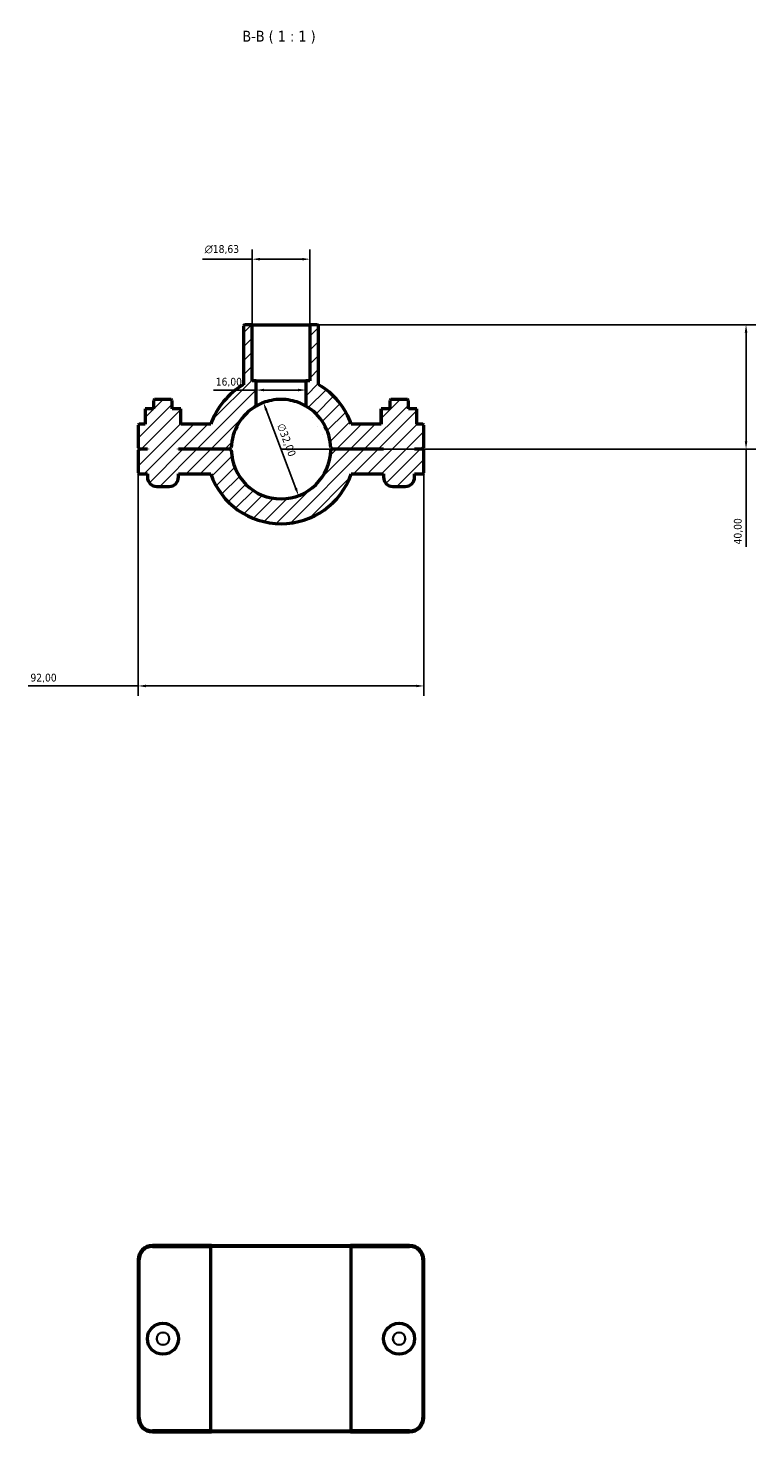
# Model space of a CAD drawing. Header units: millimetres. Extents: x 0 to 1138, y 0 to 1083.
# Tile 4 of 7: x 345 to 579, y 631 to 1083. Entities that reach past the tile are written whole.
import ezdxf

# ---------------------------------------------------------------- set-up
doc = ezdxf.new("R2010")
doc.units = ezdxf.units.MM
for name, color, linetype, lineweight in [('Dimension (ISO)', 7, 'Continuous', 25), ('Hatch (ISO)', 7, 'Continuous', 18), ('Symbol (ISO)', 7, 'Continuous', 25), ('Visible (ISO)', 7, 'Continuous', 50), ('Visible Narrow (ISO)', 7, 'Continuous', 35)]:
    doc.layers.add(name, color=color, linetype=linetype, lineweight=lineweight)
doc.styles.add('Label Text (ISO)', font='tahoma.ttf')
doc.styles.add('Note Text (ISO)', font='tahoma.ttf')
doc.dimstyles.new('Default (ISO)', dxfattribs={"dimtxt": 2.5, "dimasz": 2.5, "dimexe": 3.175, "dimexo": 0, "dimgap": 0.762, "dimtad": 1, "dimrnd": 1e-08, "dimzin": 0, "dimtxsty": 'Note Text (ISO)', "dimcen": 0.09, "dimdle": 10, "dimclrd": 256, "dimclre": 256, "dimclrt": 232, "dimazin": 0, "dimtfac": 1.40208, "dimtmove": 0, "dimatfit": 3, "dimfxl": 1, "dimtolj": 1, "dimtzin": 0, "dimlwd": -1, "dimlwe": -1, "dimarcsym": 0})

# ---------------------------------------------------------------- blocks, each defined once
blk = doc.blocks.new('*D11')
at = {"layer": 'Defpoints', "color": 0, "transparency": 16777216}
for p in [(420.88, 962.25), (432.18, 932.32)]:
    blk.add_point(p, dxfattribs=at)
at = {"layer": 'Dimension (ISO)', "transparency": 16777216}
blk.add_line((431.3, 934.66), (421.76, 959.92), dxfattribs=at)
blk.add_arc((426.53, 947.29), 16, 60, 122.0501, dxfattribs=at)
for points in [[(422.15, 960.06), (421.37, 959.77), (420.88, 962.25)], [(431.69, 934.8), (430.91, 934.51), (432.18, 932.32)]]:
    blk.add_solid(points, dxfattribs=at)
at = {"layer": 'Dimension (ISO)', "color": 232, "true_color": 0xca0064, "transparency": 16777216, "insert": (427.56, 955.82), "char_height": 2.5, "attachment_point": 1, "rotation": 290.6804, "style": 'Note Text (ISO)'}
blk.add_mtext('\\A1;∅32,00', dxfattribs=at)
blk = doc.blocks.new('*D12')
at = {"layer": 'Defpoints', "color": 0, "transparency": 16777216}
for p in [(435.85, 987.29), (426.53, 947.29), (576.2, 947.29)]:
    blk.add_point(p, dxfattribs=at)
at = {"layer": 'Dimension (ISO)', "transparency": 16777216}
for p, q in [((435.85, 987.29), (579.38, 987.29)), ((576.2, 984.79), (576.2, 949.79)), ((426.53, 947.29), (579.38, 947.29)), ((576.2, 947.29), (576.2, 915.85))]:
    blk.add_line(p, q, dxfattribs=at)
for points in [[(575.78, 984.79), (576.62, 984.79), (576.2, 987.29)], [(575.78, 949.79), (576.62, 949.79), (576.2, 947.29)]]:
    blk.add_solid(points, dxfattribs=at)
at = {"layer": 'Dimension (ISO)', "color": 232, "true_color": 0xca0064, "transparency": 16777216, "insert": (572.27, 916.61), "char_height": 2.5, "attachment_point": 1, "rotation": 90, "style": 'Note Text (ISO)'}
blk.add_mtext('\\A1;40,00', dxfattribs=at)
blk = doc.blocks.new('*D13')
at = {"layer": 'Defpoints', "color": 0, "transparency": 16777216}
for p in [(380.53, 939.61), (472.53, 939.61), (380.53, 871.07)]:
    blk.add_point(p, dxfattribs=at)
at = {"layer": 'Dimension (ISO)', "transparency": 16777216}
for p, q in [((380.53, 939.61), (380.53, 867.89)), ((472.53, 939.61), (472.53, 867.89)), ((380.53, 871.07), (345.12, 871.07)), ((470.03, 871.07), (383.03, 871.07))]:
    blk.add_line(p, q, dxfattribs=at)
for points in [[(383.03, 871.48), (383.03, 870.65), (380.53, 871.07)], [(470.03, 871.48), (470.03, 870.65), (472.53, 871.07)]]:
    blk.add_solid(points, dxfattribs=at)
at = {"layer": 'Dimension (ISO)', "color": 232, "true_color": 0xca0064, "transparency": 16777216, "insert": (345.88, 875), "char_height": 2.5, "attachment_point": 1, "style": 'Note Text (ISO)'}
blk.add_mtext('\\A1;92,00', dxfattribs=at)
blk = doc.blocks.new('*D14')
at = {"layer": 'Defpoints', "color": 0, "transparency": 16777216}
for p in [(418.53, 966.29), (418.53, 966.29), (434.53, 966.29)]:
    blk.add_point(p, dxfattribs=at)
at = {"layer": 'Dimension (ISO)', "transparency": 16777216}
for p, q in [((418.53, 966.29), (404.75, 966.29)), ((432.03, 966.29), (421.03, 966.29))]:
    blk.add_line(p, q, dxfattribs=at)
for points in [[(421.03, 966.71), (421.03, 965.88), (418.53, 966.29)], [(432.03, 966.71), (432.03, 965.88), (434.53, 966.29)]]:
    blk.add_solid(points, dxfattribs=at)
at = {"layer": 'Dimension (ISO)', "color": 232, "true_color": 0xca0064, "transparency": 16777216, "insert": (405.52, 970.23), "char_height": 2.5, "attachment_point": 1, "style": 'Note Text (ISO)'}
blk.add_mtext('\\A1;16,00', dxfattribs=at)
blk = doc.blocks.new('*D15')
at = {"layer": 'Defpoints', "color": 0, "transparency": 16777216}
for p in [(417.22, 1008.41), (417.22, 987.29), (435.85, 987.29)]:
    blk.add_point(p, dxfattribs=at)
at = {"layer": 'Dimension (ISO)', "transparency": 16777216}
for p, q in [((417.22, 1008.41), (401.23, 1008.41)), ((417.22, 987.29), (417.22, 1011.58)), ((433.35, 1008.41), (419.72, 1008.41)), ((435.85, 987.29), (435.85, 1011.58))]:
    blk.add_line(p, q, dxfattribs=at)
for points in [[(419.72, 1008.82), (419.72, 1007.99), (417.22, 1008.41)], [(433.35, 1008.82), (433.35, 1007.99), (435.85, 1008.41)]]:
    blk.add_solid(points, dxfattribs=at)
at = {"layer": 'Dimension (ISO)', "color": 232, "true_color": 0xca0064, "transparency": 16777216, "insert": (401.99, 1012.93), "char_height": 2.5, "attachment_point": 1, "style": 'Note Text (ISO)'}
blk.add_mtext('\\A1;\\fAIGDT|b0|i0;\\H2.5000;\\ln\\fTahoma|b0|i0;\\H2.5000;18,63', dxfattribs=at)

msp = doc.modelspace()

# ---------------------------------------------------------------- hatches: boundary and pattern name
at = {"layer": 'Hatch (ISO)'}
h = msp.add_hatch(dxfattribs=at)
h.set_pattern_fill('ANSI31', color=256, scale=25.4, style=0)
h.set_pattern_definition([(45, (0, 0), (-2.245064, 2.245064), [])])
edge = h.paths.add_edge_path()
edge.add_line((414.741, 987.285), (414.421, 986.965))
edge.add_line((414.421, 986.965), (414.421, 968.006))
edge.add_ellipse((426.531, 947.285), major_axis=(-12.11, 20.721), ratio=1, start_angle=0, end_angle=40.22467)
edge.add_line((403.904, 955.285), (394.287, 955.285))
edge.add_line((394.287, 955.285), (394.287, 960.285))
edge.add_line((394.287, 960.285), (391.531, 960.285))
edge.add_line((391.531, 960.285), (391.531, 962.965))
edge.add_line((391.531, 962.965), (391.211, 963.285))
edge.add_line((391.211, 963.285), (385.851, 963.285))
edge.add_line((385.851, 963.285), (385.531, 962.965))
edge.add_line((385.531, 962.965), (385.531, 960.285))
edge.add_line((385.531, 960.285), (382.775, 960.285))
edge.add_line((382.775, 960.285), (382.775, 955.285))
edge.add_line((382.775, 955.285), (380.851, 955.285))
edge.add_line((380.851, 955.285), (380.531, 954.965))
edge.add_line((380.531, 954.965), (380.531, 947.655))
edge.add_line((380.531, 947.655), (380.851, 947.335))
edge.add_line((380.851, 947.335), (383.531, 947.335))
edge.add_line((383.531, 947.335), (383.531, 947.235))
edge.add_line((383.531, 947.235), (380.851, 947.235))
edge.add_line((380.851, 947.235), (380.531, 946.915))
edge.add_line((380.531, 946.915), (380.531, 939.605))
edge.add_line((380.531, 939.605), (380.851, 939.285))
edge.add_line((380.851, 939.285), (383.531, 939.285))
edge.add_line((383.531, 939.285), (383.531, 938.285))
edge.add_ellipse((386.531, 938.285), major_axis=(-3, 0), ratio=1, start_angle=0, end_angle=90)
edge.add_line((386.531, 935.285), (390.531, 935.285))
edge.add_ellipse((390.531, 938.285), major_axis=(0, -3), ratio=1, start_angle=0, end_angle=90)
edge.add_line((393.531, 938.285), (393.531, 939.285))
edge.add_line((393.531, 939.285), (403.904, 939.285))
edge.add_ellipse((426.531, 947.285), major_axis=(-22.627, -8), ratio=1, start_angle=0, end_angle=141.05756)
edge.add_line((449.159, 939.285), (459.531, 939.285))
edge.add_line((459.531, 939.285), (459.531, 938.285))
edge.add_ellipse((462.531, 938.285), major_axis=(-3, 0), ratio=1, start_angle=0, end_angle=90)
edge.add_line((462.531, 935.285), (466.531, 935.285))
edge.add_ellipse((466.531, 938.285), major_axis=(0, -3), ratio=1, start_angle=0, end_angle=90)
edge.add_line((469.531, 938.285), (469.531, 939.285))
edge.add_line((469.531, 939.285), (472.211, 939.285))
edge.add_line((472.211, 939.285), (472.531, 939.605))
edge.add_line((472.531, 939.605), (472.531, 946.915))
edge.add_line((472.531, 946.915), (472.211, 947.235))
edge.add_line((472.211, 947.235), (469.531, 947.235))
edge.add_line((469.531, 947.235), (469.531, 947.335))
edge.add_line((469.531, 947.335), (472.211, 947.335))
edge.add_line((472.211, 947.335), (472.531, 947.655))
edge.add_line((472.531, 947.655), (472.531, 954.965))
edge.add_line((472.531, 954.965), (472.211, 955.285))
edge.add_line((472.211, 955.285), (470.287, 955.285))
edge.add_line((470.287, 955.285), (470.287, 960.285))
edge.add_line((470.287, 960.285), (467.531, 960.285))
edge.add_line((467.531, 960.285), (467.531, 962.965))
edge.add_line((467.531, 962.965), (467.211, 963.285))
edge.add_line((467.211, 963.285), (461.851, 963.285))
edge.add_line((461.851, 963.285), (461.531, 962.965))
edge.add_line((461.531, 962.965), (461.531, 960.285))
edge.add_line((461.531, 960.285), (458.775, 960.285))
edge.add_line((458.775, 960.285), (458.775, 955.285))
edge.add_line((458.775, 955.285), (449.159, 955.285))
edge.add_ellipse((426.531, 947.285), major_axis=(22.627, 8), ratio=1, start_angle=0, end_angle=40.22467)
edge.add_line((438.641, 968.006), (438.641, 986.965))
edge.add_line((438.641, 986.965), (438.321, 987.285))
edge.add_line((438.321, 987.285), (435.847, 987.285))
edge.add_line((435.847, 987.285), (435.847, 969.285))
edge.add_line((435.847, 969.285), (434.531, 969.285))
edge.add_line((434.531, 969.285), (434.531, 961.142))
edge.add_ellipse((426.531, 947.285), major_axis=(8, 13.856), ratio=1, start_angle=301.32498, end_angle=360, ccw=False)
edge.add_line((442.527, 947.655), (442.851, 947.335))
edge.add_line((442.851, 947.335), (459.531, 947.335))
edge.add_line((459.531, 947.335), (459.531, 947.235))
edge.add_line((459.531, 947.235), (442.851, 947.235))
edge.add_line((442.851, 947.235), (442.527, 946.915))
edge.add_ellipse((426.531, 947.285), major_axis=(15.996, -0.37), ratio=1, start_angle=182.64997, end_angle=360, ccw=False)
edge.add_line((410.535, 946.915), (410.211, 947.235))
edge.add_line((410.211, 947.235), (393.531, 947.235))
edge.add_line((393.531, 947.235), (393.531, 947.335))
edge.add_line((393.531, 947.335), (410.211, 947.335))
edge.add_line((410.211, 947.335), (410.535, 947.655))
edge.add_ellipse((426.531, 947.285), major_axis=(-15.996, 0.37), ratio=1, start_angle=301.32498, end_angle=360, ccw=False)
edge.add_line((418.531, 961.142), (418.531, 969.285))
edge.add_line((418.531, 969.285), (417.216, 969.285))
edge.add_line((417.216, 969.285), (417.216, 987.285))
edge.add_line((417.216, 987.285), (414.741, 987.285))

# ---------------------------------------------------------------- linework, layer by layer
at = {"layer": 'Visible (ISO)'}
for p, q in [((414.741, 987.285), (414.421, 986.965)), ((414.421, 986.965), (414.421, 968.006)), ((417.216, 987.285), (414.741, 987.285)), ((417.216, 969.285), (417.216, 987.285)), ((417.216, 987.285), (435.847, 987.285)), ((438.321, 987.285), (435.847, 987.285)), ((435.847, 987.285), (435.847, 969.285)), ((438.641, 986.965), (438.321, 987.285)), ((438.641, 968.006), (438.641, 986.965)), ((418.531, 969.285), (417.216, 969.285)), ((418.531, 961.142), (418.531, 969.285)), ((418.531, 969.285), (434.531, 969.285)), ((435.847, 969.285), (434.531, 969.285)), ((434.531, 969.285), (434.531, 961.142)), ((385.851, 963.285), (385.531, 962.965)), ((385.531, 962.965), (385.531, 960.285)), ((391.211, 963.285), (385.851, 963.285)), ((391.531, 962.965), (391.211, 963.285)), ((391.531, 960.285), (391.531, 962.965)), ((461.851, 963.285), (461.531, 962.965)), ((461.531, 962.965), (461.531, 960.285)), ((467.211, 963.285), (461.851, 963.285)), ((467.531, 962.965), (467.211, 963.285)), ((467.531, 960.285), (467.531, 962.965)), ((385.531, 960.285), (382.775, 960.285)), ((382.775, 960.285), (382.775, 955.285)), ((394.287, 960.285), (391.531, 960.285)), ((394.287, 955.285), (394.287, 960.285)), ((394.287, 960.285), (394.305, 960.285)), ((394.305, 955.285), (394.305, 960.285)), ((458.775, 960.285), (458.758, 960.285)), ((458.758, 955.285), (458.758, 960.285)), ((461.531, 960.285), (458.775, 960.285)), ((458.775, 960.285), (458.775, 955.285)), ((470.287, 960.285), (467.531, 960.285)), ((470.287, 955.285), (470.287, 960.285)), ((380.851, 955.285), (380.531, 954.965)), ((380.531, 954.965), (380.531, 947.655)), ((382.775, 955.285), (380.851, 955.285)), ((403.904, 955.285), (394.287, 955.285)), ((458.775, 955.285), (449.159, 955.285)), ((472.211, 955.285), (470.287, 955.285)), ((472.531, 954.965), (472.211, 955.285)), ((472.531, 947.655), (472.531, 954.965)), ((380.531, 947.655), (380.851, 947.335)), ((380.851, 947.235), (380.531, 946.915)), ((380.531, 946.915), (380.531, 939.605)), ((380.851, 947.335), (383.531, 947.335)), ((383.531, 947.235), (380.851, 947.235)), ((383.531, 947.335), (383.531, 947.235)), ((393.531, 947.235), (393.531, 947.335)), ((393.531, 947.335), (410.211, 947.335)), ((410.211, 947.235), (393.531, 947.235)), ((410.211, 947.335), (410.535, 947.655)), ((410.535, 946.915), (410.211, 947.235)), ((442.527, 947.655), (442.851, 947.335)), ((442.851, 947.235), (442.527, 946.915)), ((442.851, 947.335), (459.531, 947.335)), ((459.531, 947.235), (442.851, 947.235)), ((459.531, 947.335), (459.531, 947.235)), ((469.531, 947.235), (469.531, 947.335)), ((469.531, 947.335), (472.211, 947.335)), ((472.211, 947.235), (469.531, 947.235)), ((472.211, 947.335), (472.531, 947.655)), ((472.531, 946.915), (472.211, 947.235)), ((472.531, 939.605), (472.531, 946.915)), ((380.531, 939.605), (380.851, 939.285)), ((380.851, 939.285), (383.531, 939.285)), ((383.531, 939.285), (383.531, 938.285)), ((386.531, 935.285), (390.531, 935.285)), ((393.531, 938.285), (393.531, 939.285)), ((393.531, 939.285), (403.904, 939.285)), ((449.159, 939.285), (459.531, 939.285)), ((459.531, 939.285), (459.531, 938.285)), ((462.531, 935.285), (466.531, 935.285)), ((469.531, 938.285), (469.531, 939.285)), ((469.531, 939.285), (472.211, 939.285)), ((472.211, 939.285), (472.531, 939.605)), ((404.131, 691.001), (385.131, 691.001)), ((385.131, 690.681), (403.904, 690.681)), ((449.159, 690.681), (403.904, 690.681)), ((403.904, 631.321), (403.904, 690.681)), ((404.131, 691.001), (448.931, 691.001)), ((467.931, 691.001), (448.931, 691.001)), ((449.159, 690.681), (467.931, 690.681)), ((449.159, 631.321), (449.159, 690.681)), ((380.531, 686.401), (380.531, 635.601)), ((380.851, 635.601), (380.851, 686.401)), ((472.211, 686.401), (472.211, 635.601)), ((472.531, 635.601), (472.531, 686.401)), ((403.904, 631.321), (385.131, 631.321)), ((385.131, 631.001), (404.131, 631.001)), ((403.904, 631.321), (449.159, 631.321)), ((448.931, 631.001), (404.131, 631.001)), ((448.931, 631.001), (467.931, 631.001)), ((467.931, 631.321), (449.159, 631.321))]:
    msp.add_line(p, q, dxfattribs=at)
for centre in [(388.531, 661.001), (464.531, 661.001)]:
    msp.add_circle(centre, 5, dxfattribs=at)
for centre, radius, start, end in [((426.531, 947.285), 24, 120.30411, 160.52878), ((426.531, 947.285), 24, 19.47122, 59.69589), ((426.531, 947.285), 16, 120, 178.67502), ((426.531, 947.285), 16, 1.32498, 60), ((426.531, 947.285), 16, 181.32498, 358.67502), ((386.531, 938.285), 3, 180, 270), ((390.531, 938.285), 3, 270, 0), ((426.531, 947.285), 24, 199.47122, 340.52878), ((462.531, 938.285), 3, 180, 270), ((466.531, 938.285), 3, 270, 0), ((385.131, 686.401), 4.6, 90, 180), ((385.131, 686.401), 4.28, 90, 180), ((467.931, 686.401), 4.6, 0, 90), ((467.931, 686.401), 4.28, 0, 90), ((385.131, 635.601), 4.6, 180, 270), ((385.131, 635.601), 4.28, 180, 270), ((467.931, 635.601), 4.6, 270, 0), ((467.931, 635.601), 4.28, 270, 0)]:
    msp.add_arc(centre, radius, start, end, dxfattribs=at)
msp.add_open_spline([(434.531, 961.142), (434.531, 961.142), (434.322, 961.268), (433.501, 961.695), (432.889, 961.987), (431.489, 962.516), (430.601, 962.791), (428.635, 963.178), (427.555, 963.285), (425.508, 963.285), (424.428, 963.178), (422.461, 962.791), (421.574, 962.516), (420.173, 961.987), (419.561, 961.695), (418.74, 961.268), (418.531, 961.142), (418.531, 961.142)], degree=3, knots=[0, 0, 0, 0, 0.3079322, 0.3079322, 0.6158643, 0.6158643, 0.922957, 0.922957, 1.2300498, 1.2300498, 1.5371425, 1.5371425, 1.8442352, 1.8442352, 2.1521674, 2.1521674, 2.4600995, 2.4600995, 2.4600995, 2.4600995], dxfattribs=at)
for points in [[(404.131, 691.001), (404.055, 690.894), (403.979, 690.788), (403.904, 690.681)], [(448.931, 691.001), (449.007, 690.894), (449.083, 690.788), (449.159, 690.681)], [(404.131, 631.001), (404.055, 631.107), (403.979, 631.214), (403.904, 631.321)], [(448.931, 631.001), (449.007, 631.107), (449.083, 631.214), (449.159, 631.321)]]:
    msp.add_open_spline(points, degree=3, dxfattribs=at)
at = {"layer": 'Visible Narrow (ISO)'}
for p, q in [((385.131, 690.697), (385.131, 690.985)), ((467.931, 690.697), (467.931, 690.985)), ((380.835, 686.401), (380.547, 686.401)), ((472.227, 686.401), (472.515, 686.401)), ((380.835, 635.601), (380.547, 635.601)), ((472.227, 635.601), (472.515, 635.601)), ((385.131, 631.305), (385.131, 631.017)), ((467.931, 631.305), (467.931, 631.017))]:
    msp.add_line(p, q, dxfattribs=at)
for centre in [(388.531, 661.001), (464.531, 661.001)]:
    msp.add_circle(centre, 2, dxfattribs=at)

# ---------------------------------------------------------------- texts
at = {"layer": 'Symbol (ISO)', "insert": (414.092, 1077.785), "char_height": 3.5, "attachment_point": 7, "style": 'Label Text (ISO)'}
msp.add_mtext('B-B ( 1 : 1 )', dxfattribs=at)

# ---------------------------------------------------------------- dimensions: what is measured, and where the dimension line sits
at = {"layer": 'Dimension (ISO)'}
dim = msp.add_linear_dim(base=(417.216, 1008.407), p1=(435.847, 987.285), p2=(417.216, 987.285), angle=180, text='\\fAIGDT|b0|i0;\\H2.5000;\\ln\\fTahoma|b0|i0;\\H2.5000;<>', dimstyle='Default (ISO)', override={"dimdec": 2, "dimtp": 0, "dimtm": 0, "dimtdec": 2, "dimtofl": 0, "dimatfit": 2}, dxfattribs=at)
dim.commit()
dim.dimension.update_dxf_attribs({"geometry": '*D15', "text_midpoint": (407.519, 1008.407), "dimtype": 160})
for base, p1, p2, angle, override, picture, middle in [((576.202, 947.285), (435.847, 987.285), (426.531, 947.285), 90, {"dimdec": 2, "dimtp": 0, "dimtm": 0, "dimtdec": 2, "dimtofl": 0, "dimatfit": 2}, '*D12', (576.202, 920.785)), ((418.531, 966.293), (434.531, 966.293), (418.531, 966.293), 180, {"dimdec": 2, "dimse1": 1, "dimse2": 1, "dimtp": 0, "dimtm": 0, "dimtdec": 2, "dimtofl": 0, "dimatfit": 2}, '*D14', (409.531, 966.293))]:
    dim = msp.add_linear_dim(base=base, p1=p1, p2=p2, angle=angle, dimstyle='Default (ISO)', override=override, dxfattribs=at)
    dim.commit()
    dim.dimension.update_dxf_attribs({"geometry": picture, "text_midpoint": middle, "dimtype": 160})
dim = msp.add_diameter_dim_2p(p1=(432.182, 932.316), p2=(420.881, 962.254), dimstyle='Default (ISO)', override={"dimdec": 2, "dimlfac": 1, "dimtp": 0, "dimtm": 0, "dimtdec": 2, "dimatfit": 2}, dxfattribs=at)
dim.commit()
dim.dimension.update_dxf_attribs({"geometry": '*D11', "text_midpoint": (425.777, 949.282), "dimtype": 163})
dim = msp.add_linear_dim(base=(380.531, 871.065), p1=(472.531, 939.605), p2=(380.531, 939.605), dimstyle='Default (ISO)', override={"dimdec": 2, "dimtp": 0, "dimtm": 0, "dimtdec": 2, "dimtofl": 0, "dimatfit": 2}, dxfattribs=at)
dim.commit()
dim.dimension.update_dxf_attribs({"geometry": '*D13', "text_midpoint": (350.031, 871.065), "dimtype": 160})

doc.saveas('drawing.dxf')
